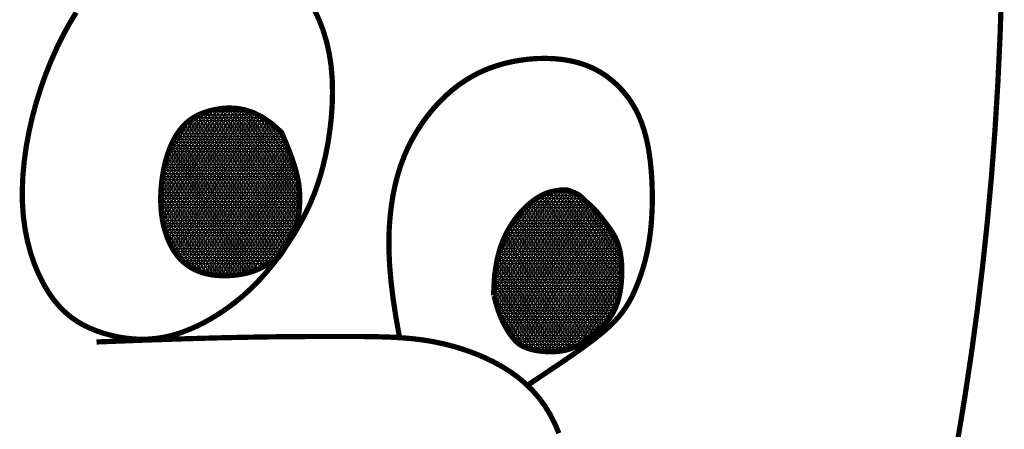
# Model space of a CAD drawing. Header units: feet. Extents: x 7.6 to 16.1, y -7.1 to 3.9.
# Tile 6 of 9: x 11.861 to 12.257, y -1.169 to -1.004. Entities that reach past the tile are written whole.
import ezdxf

# ---------------------------------------------------------------- set-up
doc = ezdxf.new("R2010")
doc.units = ezdxf.units.FT
doc.header["$MEASUREMENT"] = 0
doc.layers.add('FACE', color=7, linetype='CONTINUOUS')

msp = doc.modelspace()

# ---------------------------------------------------------------- hatches: boundary and pattern name
at = {"layer": 'FACE', "linetype": 'Continuous'}
h = msp.add_hatch(dxfattribs=at)
h.set_pattern_fill('NET3', color=256, scale=0.01, angle=-3.81666561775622e-14, style=0)
h.set_pattern_definition([(360, (7.634656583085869, -7.078279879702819), (9.184850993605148e-19, 0.00125), []), (59.99999999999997, (7.634656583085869, -7.078279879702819), (-0.001082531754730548, 0.0006250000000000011), []), (119.9999999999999, (7.634656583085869, -7.078279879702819), (-0.001082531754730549, -0.0006249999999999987), [])])
h.paths.add_polyline_path([(11.96643503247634, -1.04922402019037), (11.96731892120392, -1.051267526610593), (11.96820449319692, -1.053380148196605), (11.9690744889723, -1.055535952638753), (11.96991164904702, -1.057709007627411), (11.97069871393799, -1.05987338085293), (11.97141842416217, -1.06200314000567), (11.97205352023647, -1.064072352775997), (11.97258674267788, -1.066055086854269), (11.97300591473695, -1.067930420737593), (11.97331919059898, -1.069697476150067), (11.9735398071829, -1.071360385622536), (11.97368100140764, -1.072923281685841), (11.97375601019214, -1.074390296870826), (11.97377807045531, -1.075765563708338), (11.97376041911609, -1.077053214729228), (11.97371629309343, -1.078257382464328), (11.97365589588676, -1.079383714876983), (11.9735772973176, -1.08044392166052), (11.97347553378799, -1.081451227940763), (11.97334564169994, -1.082418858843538), (11.97318265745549, -1.083360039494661), (11.97298161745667, -1.084287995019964), (11.97273755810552, -1.085215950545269), (11.97244551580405, -1.086157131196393), (11.97210245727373, -1.087121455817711), (11.97171307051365, -1.088105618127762), (11.97128397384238, -1.089103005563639), (11.97082178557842, -1.090107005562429), (11.97033312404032, -1.091111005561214), (11.96982460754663, -1.092108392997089), (11.96930285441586, -1.093092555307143), (11.96877448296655, -1.094056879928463), (11.96824524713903, -1.094994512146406), (11.96771744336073, -1.09589762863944), (11.96719250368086, -1.096758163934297), (11.96667186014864, -1.097568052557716), (11.96615694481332, -1.098319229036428), (11.96564918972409, -1.099003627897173), (11.96515002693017, -1.099613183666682), (11.96466088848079, -1.100139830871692), (11.96418170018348, -1.100579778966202), (11.96370636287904, -1.10094633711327), (11.9632272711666, -1.101257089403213), (11.96273681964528, -1.10152961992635), (11.96222740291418, -1.101781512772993), (11.96169141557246, -1.102030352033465), (11.96112125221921, -1.102293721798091), (11.96050930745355, -1.102589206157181), (11.95984720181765, -1.102929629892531), (11.95912345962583, -1.103308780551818), (11.95832583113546, -1.103715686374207), (11.95744206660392, -1.104139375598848), (11.95645991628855, -1.104568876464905), (11.95536713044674, -1.104993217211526), (11.95415145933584, -1.105401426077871), (11.95280065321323, -1.105782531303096), (11.95130831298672, -1.106125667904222), (11.94969144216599, -1.106420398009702), (11.94797289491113, -1.10665639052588), (11.94617552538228, -1.106823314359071), (11.94432218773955, -1.106910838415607), (11.94243573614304, -1.106908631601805), (11.9405390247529, -1.106806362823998), (11.93865490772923, -1.106593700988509), (11.93680379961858, -1.106261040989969), (11.93499635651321, -1.105801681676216), (11.93324079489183, -1.105209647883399), (11.93154533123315, -1.104478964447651), (11.92991818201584, -1.103603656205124), (11.92836756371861, -1.102577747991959), (11.92690169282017, -1.101395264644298), (11.92552878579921, -1.100050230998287), (11.9242562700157, -1.098539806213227), (11.92308841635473, -1.096873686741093), (11.9220287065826, -1.095064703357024), (11.92108062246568, -1.093125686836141), (11.92024764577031, -1.091069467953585), (11.9195332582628, -1.088908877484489), (11.91894094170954, -1.086656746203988), (11.91847417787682, -1.084325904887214), (11.91813493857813, -1.081929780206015), (11.91791915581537, -1.079484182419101), (11.91782125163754, -1.077005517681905), (11.9178356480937, -1.074510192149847), (11.91795676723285, -1.072014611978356), (11.91817903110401, -1.06953518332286), (11.91849686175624, -1.067088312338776), (11.91890468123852, -1.064690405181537), (11.91939814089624, -1.062356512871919), (11.91997780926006, -1.060096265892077), (11.92064548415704, -1.057917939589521), (11.92140296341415, -1.055829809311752), (11.92225204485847, -1.053840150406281), (11.92319452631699, -1.051957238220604), (11.92423220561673, -1.050189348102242), (11.92536688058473, -1.048544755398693), (11.92660313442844, -1.047030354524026), (11.92795669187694, -1.045647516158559), (11.92944606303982, -1.044396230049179), (11.93108975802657, -1.043276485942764), (11.93290628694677, -1.042288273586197), (11.93491415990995, -1.041431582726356), (11.93713188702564, -1.040706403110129), (11.93957797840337, -1.040112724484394), (11.94226478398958, -1.039668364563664), (11.94518001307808, -1.039462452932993), (11.94830521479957, -1.039601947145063), (11.95162193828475, -1.040193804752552), (11.95511173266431, -1.041344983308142), (11.95875614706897, -1.043162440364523), (11.96253673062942, -1.045753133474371)])
edge = h.paths.add_edge_path()
edge.add_line((12.05180246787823, -1.114851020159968), (12.05186432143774, -1.113013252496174))
edge.add_line((12.05186432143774, -1.113013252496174), (12.051932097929, -1.111418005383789))
edge.add_line((12.051932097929, -1.111418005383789), (12.05200504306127, -1.110036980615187))
edge.add_line((12.05200504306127, -1.110036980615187), (12.05208240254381, -1.108841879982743))
edge.add_line((12.05208240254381, -1.108841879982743), (12.05216342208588, -1.107804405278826))
edge.add_line((12.05216342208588, -1.107804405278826), (12.05224734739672, -1.106896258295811))
edge.add_line((12.05224734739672, -1.106896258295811), (12.05233342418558, -1.106089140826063))
edge.add_line((12.05233342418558, -1.106089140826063), (12.05242089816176, -1.105354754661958))
edge.add_line((12.05242089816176, -1.105354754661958), (12.05250920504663, -1.104668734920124))
edge.add_line((12.05250920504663, -1.104668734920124), (12.05259854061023, -1.104022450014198))
edge.add_line((12.05259854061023, -1.104022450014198), (12.05268929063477, -1.103411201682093))
edge.add_line((12.05268929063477, -1.103411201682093), (12.05278184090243, -1.102830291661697))
edge.add_line((12.05278184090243, -1.102830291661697), (12.05287657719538, -1.102275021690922))
edge.add_line((12.05287657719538, -1.102275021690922), (12.05297388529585, -1.101740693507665))
edge.add_line((12.05297388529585, -1.101740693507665), (12.05307415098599, -1.101222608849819))
edge.add_line((12.05307415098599, -1.101222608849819), (12.05317776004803, -1.100716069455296))
edge.add_line((12.05317776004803, -1.100716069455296), (12.05328502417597, -1.100217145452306))
edge.add_line((12.05328502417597, -1.100217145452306), (12.05339595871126, -1.099724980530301))
edge.add_line((12.05339595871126, -1.099724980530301), (12.05351050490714, -1.099239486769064))
edge.add_line((12.05351050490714, -1.099239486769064), (12.05362860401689, -1.098760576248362))
edge.add_line((12.05362860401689, -1.098760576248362), (12.05375019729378, -1.098288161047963))
edge.add_line((12.05375019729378, -1.098288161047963), (12.05387522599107, -1.09782215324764))
edge.add_line((12.05387522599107, -1.09782215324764), (12.05400363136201, -1.097362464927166))
edge.add_line((12.05400363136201, -1.097362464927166), (12.0541353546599, -1.096909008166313))
edge.add_line((12.0541353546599, -1.096909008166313), (12.054270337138, -1.096461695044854))
edge.add_line((12.054270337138, -1.096461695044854), (12.05440852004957, -1.096020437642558))
edge.add_line((12.05440852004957, -1.096020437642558), (12.05454984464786, -1.095585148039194))
edge.add_line((12.05454984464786, -1.095585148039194), (12.05469425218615, -1.095155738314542))
edge.add_line((12.05469425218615, -1.095155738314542), (12.05484168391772, -1.094732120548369))
edge.add_line((12.05484168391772, -1.094732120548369), (12.0549920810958, -1.094314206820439))
edge.add_line((12.0549920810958, -1.094314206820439), (12.0551453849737, -1.093901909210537))
edge.add_line((12.0551453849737, -1.093901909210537), (12.05530153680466, -1.093495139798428))
edge.add_line((12.05530153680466, -1.093495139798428), (12.05546047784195, -1.093093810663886))
edge.add_line((12.05546047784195, -1.093093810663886), (12.05562214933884, -1.09269783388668))
edge.add_line((12.05562214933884, -1.09269783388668), (12.0557864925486, -1.092307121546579))
edge.add_line((12.0557864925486, -1.092307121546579), (12.05595344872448, -1.091921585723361))
edge.add_line((12.05595344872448, -1.091921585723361), (12.05612295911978, -1.091541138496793))
edge.add_line((12.05612295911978, -1.091541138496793), (12.05629496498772, -1.091165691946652))
edge.add_line((12.05629496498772, -1.091165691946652), (12.0564694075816, -1.090795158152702))
edge.add_line((12.0564694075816, -1.090795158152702), (12.05664622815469, -1.09042944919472))
edge.add_line((12.05664622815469, -1.09042944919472), (12.05682536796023, -1.090068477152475))
edge.add_line((12.05682536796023, -1.090068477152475), (12.0570067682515, -1.089712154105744))
edge.add_line((12.0570067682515, -1.089712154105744), (12.05719037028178, -1.089360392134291))
edge.add_line((12.05719037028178, -1.089360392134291), (12.05737611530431, -1.089013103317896))
edge.add_line((12.05737611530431, -1.089013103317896), (12.05756394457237, -1.088670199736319))
edge.add_line((12.05756394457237, -1.088670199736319), (12.05775379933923, -1.088331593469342))
edge.add_line((12.05775379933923, -1.088331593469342), (12.05794562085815, -1.087997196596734))
edge.add_line((12.05794562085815, -1.087997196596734), (12.05813935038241, -1.087666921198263))
edge.add_line((12.05813935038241, -1.087666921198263), (12.0583349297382, -1.087340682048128))
edge.add_line((12.0583349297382, -1.087340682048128), (12.05853230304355, -1.087018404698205))
edge.add_line((12.05853230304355, -1.087018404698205), (12.05873141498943, -1.086700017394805))
edge.add_line((12.05873141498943, -1.086700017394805), (12.05893221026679, -1.086385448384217))
edge.add_line((12.05893221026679, -1.086385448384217), (12.0591346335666, -1.086074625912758))
edge.add_line((12.0591346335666, -1.086074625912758), (12.05933862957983, -1.08576747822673))
edge.add_line((12.05933862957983, -1.08576747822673), (12.05954414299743, -1.085463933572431))
edge.add_line((12.05954414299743, -1.085463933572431), (12.05975111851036, -1.085163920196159))
edge.add_line((12.05975111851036, -1.085163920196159), (12.0599595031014, -1.084867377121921))
edge.add_line((12.0599595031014, -1.084867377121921), (12.0601692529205, -1.084574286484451))
edge.add_line((12.0601692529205, -1.084574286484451), (12.06038032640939, -1.084284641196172))
edge.add_line((12.06038032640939, -1.084284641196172), (12.06059268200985, -1.08399843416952))
edge.add_line((12.06059268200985, -1.08399843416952), (12.06080627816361, -1.083715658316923))
edge.add_line((12.06080627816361, -1.083715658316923), (12.06102107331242, -1.083436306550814))
edge.add_line((12.06102107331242, -1.083436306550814), (12.06123702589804, -1.083160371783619))
edge.add_line((12.06123702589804, -1.083160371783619), (12.06145409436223, -1.082887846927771))
edge.add_line((12.06145409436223, -1.082887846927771), (12.06167223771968, -1.08261872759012))
edge.add_line((12.06167223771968, -1.08261872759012), (12.06189141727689, -1.082353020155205))
edge.add_line((12.06189141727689, -1.082353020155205), (12.0621115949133, -1.082090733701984))
edge.add_line((12.0621115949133, -1.082090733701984), (12.06233273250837, -1.081831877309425))
edge.add_line((12.06233273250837, -1.081831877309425), (12.06255479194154, -1.081576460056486))
edge.add_line((12.06255479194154, -1.081576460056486), (12.06277773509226, -1.081324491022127))
edge.add_line((12.06277773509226, -1.081324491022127), (12.06300152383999, -1.081075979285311))
edge.add_line((12.06300152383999, -1.081075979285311), (12.06322612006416, -1.080830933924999))
edge.add_line((12.06322612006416, -1.080830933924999), (12.06345148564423, -1.080589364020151))
edge.add_line((12.06345148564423, -1.080589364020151), (12.06367758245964, -1.080351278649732))
edge.add_line((12.06367758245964, -1.080351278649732), (12.06390437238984, -1.080116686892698))
edge.add_line((12.06390437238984, -1.080116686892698), (12.06413181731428, -1.079885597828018))
edge.add_line((12.06413181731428, -1.079885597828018), (12.06435987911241, -1.079658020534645))
edge.add_line((12.06435987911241, -1.079658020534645), (12.06458851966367, -1.079433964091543))
edge.add_line((12.06458851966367, -1.079433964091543), (12.06481770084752, -1.079213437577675))
edge.add_line((12.06481770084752, -1.079213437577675), (12.0650473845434, -1.078996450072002))
edge.add_line((12.0650473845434, -1.078996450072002), (12.06527753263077, -1.078783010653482))
edge.add_line((12.06527753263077, -1.078783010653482), (12.06550810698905, -1.078573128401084))
edge.add_line((12.06550810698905, -1.078573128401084), (12.06573906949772, -1.078366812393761))
edge.add_line((12.06573906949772, -1.078366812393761), (12.06597038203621, -1.078164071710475))
edge.add_line((12.06597038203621, -1.078164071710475), (12.06620200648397, -1.077964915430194))
edge.add_line((12.06620200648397, -1.077964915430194), (12.06643390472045, -1.077769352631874))
edge.add_line((12.06643390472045, -1.077769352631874), (12.0666660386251, -1.077577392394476))
edge.add_line((12.0666660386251, -1.077577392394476), (12.06689837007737, -1.077389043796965))
edge.add_line((12.06689837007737, -1.077389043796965), (12.0671308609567, -1.077204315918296))
edge.add_line((12.0671308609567, -1.077204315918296), (12.06736347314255, -1.07702321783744))
edge.add_line((12.06736347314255, -1.07702321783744), (12.06759616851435, -1.076845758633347))
edge.add_line((12.06759616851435, -1.076845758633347), (12.06782890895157, -1.07667194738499))
edge.add_line((12.06782890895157, -1.07667194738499), (12.06806165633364, -1.076501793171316))
edge.add_line((12.06806165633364, -1.076501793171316), (12.06829437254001, -1.076335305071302))
edge.add_line((12.06829437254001, -1.076335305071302), (12.06852701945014, -1.076172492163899))
edge.add_line((12.06852701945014, -1.076172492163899), (12.06875955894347, -1.076013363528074))
edge.add_line((12.06875955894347, -1.076013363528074), (12.06899195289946, -1.075857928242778))
edge.add_line((12.06899195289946, -1.075857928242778), (12.06922416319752, -1.075706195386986))
edge.add_line((12.06922416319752, -1.075706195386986), (12.06945615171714, -1.075558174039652))
edge.add_line((12.06945615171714, -1.075558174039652), (12.06968788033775, -1.075413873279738))
edge.add_line((12.06968788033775, -1.075413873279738), (12.06991931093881, -1.075273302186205))
edge.add_line((12.06991931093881, -1.075273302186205), (12.07015040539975, -1.075136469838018))
edge.add_line((12.07015040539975, -1.075136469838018), (12.07038112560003, -1.075003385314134))
edge.add_line((12.07038112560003, -1.075003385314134), (12.0706114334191, -1.074874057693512))
edge.add_line((12.0706114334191, -1.074874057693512), (12.07084129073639, -1.074748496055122))
edge.add_line((12.07084129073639, -1.074748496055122), (12.07107065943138, -1.074626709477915))
edge.add_line((12.07107065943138, -1.074626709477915), (12.07129950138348, -1.07450870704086))
edge.add_line((12.07129950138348, -1.07450870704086), (12.07152777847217, -1.074394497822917))
edge.add_line((12.07152777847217, -1.074394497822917), (12.07175545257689, -1.074284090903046))
edge.add_line((12.07175545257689, -1.074284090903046), (12.07198248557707, -1.074177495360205))
edge.add_line((12.07198248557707, -1.074177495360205), (12.07220883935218, -1.074074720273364))
edge.add_line((12.07220883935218, -1.074074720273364), (12.07243447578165, -1.073975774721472))
edge.add_line((12.07243447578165, -1.073975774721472), (12.07265935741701, -1.073880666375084))
edge.add_line((12.07265935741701, -1.073880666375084), (12.07288344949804, -1.073789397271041))
edge.add_line((12.07288344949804, -1.073789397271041), (12.07310671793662, -1.073701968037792))
edge.add_line((12.07310671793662, -1.073701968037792), (12.07332912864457, -1.073618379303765))
edge.add_line((12.07332912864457, -1.073618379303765), (12.07355064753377, -1.073538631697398))
edge.add_line((12.07355064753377, -1.073538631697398), (12.07377124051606, -1.073462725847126))
edge.add_line((12.07377124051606, -1.073462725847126), (12.07399087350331, -1.073390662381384))
edge.add_line((12.07399087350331, -1.073390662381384), (12.07420951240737, -1.073322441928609))
edge.add_line((12.07420951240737, -1.073322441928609), (12.07442712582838, -1.073258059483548))
edge.add_line((12.07442712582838, -1.073258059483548), (12.07464369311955, -1.073197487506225))
edge.add_line((12.07464369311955, -1.073197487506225), (12.07485919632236, -1.073140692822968))
edge.add_line((12.07485919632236, -1.073140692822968), (12.0750736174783, -1.07308764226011))
edge.add_line((12.0750736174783, -1.07308764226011), (12.07528693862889, -1.073038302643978))
edge.add_line((12.07528693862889, -1.073038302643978), (12.07549914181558, -1.072992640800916))
edge.add_line((12.07549914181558, -1.072992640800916), (12.07571020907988, -1.072950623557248))
edge.add_line((12.07571020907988, -1.072950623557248), (12.07592012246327, -1.072912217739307))
edge.add_line((12.07592012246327, -1.072912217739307), (12.07612883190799, -1.072877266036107))
edge.add_line((12.07612883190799, -1.072877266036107), (12.07633615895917, -1.072845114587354))
edge.add_line((12.07633615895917, -1.072845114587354), (12.07654189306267, -1.072814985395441))
edge.add_line((12.07654189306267, -1.072814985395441), (12.07674582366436, -1.07278610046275))
edge.add_line((12.07674582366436, -1.07278610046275), (12.07694774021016, -1.072757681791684))
edge.add_line((12.07694774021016, -1.072757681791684), (12.0771474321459, -1.072728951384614))
edge.add_line((12.0771474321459, -1.072728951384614), (12.07734468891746, -1.072699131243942))
edge.add_line((12.07734468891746, -1.072699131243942), (12.07753929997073, -1.072667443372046))
edge.add_line((12.07753929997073, -1.072667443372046), (12.07773117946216, -1.072633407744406))
edge.add_line((12.07773117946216, -1.072633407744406), (12.07792074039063, -1.072597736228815))
edge.add_line((12.07792074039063, -1.072597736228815), (12.07810852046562, -1.072561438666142))
edge.add_line((12.07810852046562, -1.072561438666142), (12.07829505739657, -1.072525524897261))
edge.add_line((12.07829505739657, -1.072525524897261), (12.07848088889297, -1.072491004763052))
edge.add_line((12.07848088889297, -1.072491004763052), (12.07866655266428, -1.072458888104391))
edge.add_line((12.07866655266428, -1.072458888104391), (12.07885258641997, -1.07243018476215))
edge.add_line((12.07885258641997, -1.07243018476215), (12.0790395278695, -1.072405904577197))
edge.add_line((12.0790395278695, -1.072405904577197), (12.07922783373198, -1.072386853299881))
edge.add_line((12.07922783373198, -1.072386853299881), (12.07941763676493, -1.072373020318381))
edge.add_line((12.07941763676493, -1.072373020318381), (12.07960898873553, -1.072364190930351))
edge.add_line((12.07960898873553, -1.072364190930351), (12.07980194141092, -1.072360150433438))
edge.add_line((12.07980194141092, -1.072360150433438), (12.0799965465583, -1.072360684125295))
edge.add_line((12.0799965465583, -1.072360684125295), (12.08019285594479, -1.072365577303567))
edge.add_line((12.08019285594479, -1.072365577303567), (12.08039092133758, -1.072374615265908))
edge.add_line((12.08039092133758, -1.072374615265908), (12.08059079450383, -1.072387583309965))
edge.add_line((12.08059079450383, -1.072387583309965), (12.08079228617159, -1.07240434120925))
edge.add_line((12.08079228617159, -1.07240434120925), (12.08099424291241, -1.072425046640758))
edge.add_line((12.08099424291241, -1.072425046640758), (12.08119527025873, -1.072449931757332))
edge.add_line((12.08119527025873, -1.072449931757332), (12.08139397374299, -1.072479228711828))
edge.add_line((12.08139397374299, -1.072479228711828), (12.08158895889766, -1.072513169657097))
edge.add_line((12.08158895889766, -1.072513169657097), (12.08177883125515, -1.072551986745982))
edge.add_line((12.08177883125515, -1.072551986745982), (12.08196219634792, -1.072595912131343))
edge.add_line((12.08196219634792, -1.072595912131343), (12.08213765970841, -1.07264517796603))
edge.add_line((12.08213765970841, -1.07264517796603), (12.08230429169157, -1.072699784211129))
edge.add_line((12.08230429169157, -1.072699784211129), (12.08246302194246, -1.072758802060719))
edge.add_line((12.08246302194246, -1.072758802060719), (12.08261524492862, -1.072821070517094))
edge.add_line((12.08261524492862, -1.072821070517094), (12.08276235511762, -1.072885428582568))
edge.add_line((12.08276235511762, -1.072885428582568), (12.082905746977, -1.072950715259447))
edge.add_line((12.082905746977, -1.072950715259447), (12.08304681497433, -1.073015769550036))
edge.add_line((12.08304681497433, -1.073015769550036), (12.08318695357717, -1.07307943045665))
edge.add_line((12.08318695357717, -1.07307943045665), (12.08332755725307, -1.073140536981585))
edge.add_line((12.08332755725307, -1.073140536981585), (12.08346982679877, -1.073198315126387))
edge.add_line((12.08346982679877, -1.073198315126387), (12.08361418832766, -1.073253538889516))
edge.add_line((12.08361418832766, -1.073253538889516), (12.08376087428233, -1.073307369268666))
edge.add_line((12.08376087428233, -1.073307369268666), (12.08391011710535, -1.073360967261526))
edge.add_line((12.08391011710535, -1.073360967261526), (12.08406214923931, -1.07341549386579))
edge.add_line((12.08406214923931, -1.07341549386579), (12.08421720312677, -1.073472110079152))
edge.add_line((12.08421720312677, -1.073472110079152), (12.08437551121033, -1.073531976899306))
edge.add_line((12.08437551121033, -1.073531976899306), (12.08453730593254, -1.073596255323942))
edge.add_line((12.08453730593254, -1.073596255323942), (12.08470266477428, -1.073665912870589))
edge.add_line((12.08470266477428, -1.073665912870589), (12.08487104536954, -1.073741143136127))
edge.add_line((12.08487104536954, -1.073741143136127), (12.08504175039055, -1.073821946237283))
edge.add_line((12.08504175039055, -1.073821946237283), (12.08521408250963, -1.07390832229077))
edge.add_line((12.08521408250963, -1.07390832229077), (12.08538734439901, -1.074000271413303))
edge.add_line((12.08538734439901, -1.074000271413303), (12.08556083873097, -1.074097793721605))
edge.add_line((12.08556083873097, -1.074097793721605), (12.08573386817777, -1.074200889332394))
edge.add_line((12.08573386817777, -1.074200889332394), (12.08590573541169, -1.074309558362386))
edge.add_line((12.08590573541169, -1.074309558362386), (12.08607582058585, -1.074423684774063))
edge.add_line((12.08607582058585, -1.074423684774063), (12.0862438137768, -1.074542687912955))
edge.add_line((12.0862438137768, -1.074542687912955), (12.08640948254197, -1.074665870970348))
edge.add_line((12.08640948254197, -1.074665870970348), (12.08657259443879, -1.074792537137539))
edge.add_line((12.08657259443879, -1.074792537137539), (12.08673291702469, -1.074921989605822))
edge.add_line((12.08673291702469, -1.074921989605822), (12.08689021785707, -1.075053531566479))
edge.add_line((12.08689021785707, -1.075053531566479), (12.08704426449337, -1.075186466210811))
edge.add_line((12.08704426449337, -1.075186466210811), (12.087194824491, -1.075320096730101))
edge.add_line((12.087194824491, -1.075320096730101), (12.08734189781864, -1.075453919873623))
edge.add_line((12.08734189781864, -1.075453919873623), (12.08748641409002, -1.075588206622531))
edge.add_line((12.08748641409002, -1.075588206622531), (12.08762953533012, -1.075723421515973))
edge.add_line((12.08762953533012, -1.075723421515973), (12.08777242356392, -1.075860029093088))
edge.add_line((12.08777242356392, -1.075860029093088), (12.0879162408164, -1.075998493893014))
edge.add_line((12.0879162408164, -1.075998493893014), (12.08806214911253, -1.076139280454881))
edge.add_line((12.08806214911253, -1.076139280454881), (12.0882113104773, -1.076282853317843))
edge.add_line((12.0882113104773, -1.076282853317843), (12.08836488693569, -1.076429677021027))
edge.add_line((12.08836488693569, -1.076429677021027), (12.08852427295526, -1.076580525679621))
edge.add_line((12.08852427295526, -1.076580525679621), (12.08869179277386, -1.076737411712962))
edge.add_line((12.08869179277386, -1.076737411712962), (12.08887000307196, -1.076902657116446))
edge.add_line((12.08887000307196, -1.076902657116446), (12.08906146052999, -1.077078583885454))
edge.add_line((12.08906146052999, -1.077078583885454), (12.0892687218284, -1.077267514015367))
edge.add_line((12.0892687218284, -1.077267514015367), (12.08949434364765, -1.077471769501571))
edge.add_line((12.08949434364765, -1.077471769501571), (12.08974088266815, -1.077693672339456))
edge.add_line((12.08974088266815, -1.077693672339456), (12.09001089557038, -1.077935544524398))
edge.add_line((12.09001089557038, -1.077935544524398), (12.09030601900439, -1.078199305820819))
edge.add_line((12.09030601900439, -1.078199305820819), (12.09062420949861, -1.078485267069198))
edge.add_line((12.09062420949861, -1.078485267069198), (12.09096250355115, -1.078793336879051))
edge.add_line((12.09096250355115, -1.078793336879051), (12.09131793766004, -1.07912342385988))
edge.add_line((12.09131793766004, -1.07912342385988), (12.09168754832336, -1.079475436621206))
edge.add_line((12.09168754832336, -1.079475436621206), (12.09206837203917, -1.07984928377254))
edge.add_line((12.09206837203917, -1.07984928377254), (12.09245744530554, -1.080244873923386))
edge.add_line((12.09245744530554, -1.080244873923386), (12.09285180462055, -1.080662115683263))
edge.add_line((12.09285180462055, -1.080662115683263), (12.09324953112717, -1.081101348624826))
edge.add_line((12.09324953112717, -1.081101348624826), (12.09365288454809, -1.081564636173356))
edge.add_line((12.09365288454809, -1.081564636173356), (12.09406516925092, -1.082054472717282))
edge.add_line((12.09406516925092, -1.082054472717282), (12.09448968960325, -1.082573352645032))
edge.add_line((12.09448968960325, -1.082573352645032), (12.0949297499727, -1.083123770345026))
edge.add_line((12.0949297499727, -1.083123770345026), (12.09538865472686, -1.083708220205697))
edge.add_line((12.09538865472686, -1.083708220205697), (12.09586970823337, -1.084329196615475))
edge.add_line((12.09586970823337, -1.084329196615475), (12.0963762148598, -1.084989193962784))
edge.add_line((12.0963762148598, -1.084989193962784), (12.09690922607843, -1.085689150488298))
edge.add_line((12.09690922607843, -1.085689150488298), (12.09746078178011, -1.086423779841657))
edge.add_line((12.09746078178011, -1.086423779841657), (12.09802066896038, -1.08718623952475))
edge.add_line((12.09802066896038, -1.08718623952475), (12.09857867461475, -1.08796968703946))
edge.add_line((12.09857867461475, -1.08796968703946), (12.09912458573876, -1.088767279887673))
edge.add_line((12.09912458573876, -1.088767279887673), (12.09964818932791, -1.089572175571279))
edge.add_line((12.09964818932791, -1.089572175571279), (12.10013927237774, -1.090377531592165))
edge.add_line((12.10013927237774, -1.090377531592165), (12.10058762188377, -1.091176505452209))
edge.add_line((12.10058762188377, -1.091176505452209), (12.10098555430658, -1.091963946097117))
edge.add_line((12.10098555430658, -1.091963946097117), (12.10133550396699, -1.092741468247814))
edge.add_line((12.10133550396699, -1.092741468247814), (12.10164243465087, -1.093512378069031))
edge.add_line((12.10164243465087, -1.093512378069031), (12.10191131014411, -1.09427998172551))
edge.add_line((12.10191131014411, -1.09427998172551), (12.10214709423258, -1.095047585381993))
edge.add_line((12.10214709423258, -1.095047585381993), (12.10235475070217, -1.095818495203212))
edge.add_line((12.10235475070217, -1.095818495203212), (12.10253924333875, -1.096596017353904))
edge.add_line((12.10253924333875, -1.096596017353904), (12.10270553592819, -1.097383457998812))
edge.add_line((12.10270553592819, -1.097383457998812), (12.10285748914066, -1.09818494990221))
edge.add_line((12.10285748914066, -1.09818494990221), (12.1029945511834, -1.09900793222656))
edge.add_line((12.1029945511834, -1.09900793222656), (12.10311506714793, -1.099860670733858))
edge.add_line((12.10311506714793, -1.099860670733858), (12.1032173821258, -1.100751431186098))
edge.add_line((12.1032173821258, -1.100751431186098), (12.10329984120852, -1.101688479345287))
edge.add_line((12.10329984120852, -1.101688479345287), (12.10336078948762, -1.102680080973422))
edge.add_line((12.10336078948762, -1.102680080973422), (12.10339857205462, -1.103734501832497))
edge.add_line((12.10339857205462, -1.103734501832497), (12.10341153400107, -1.104860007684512))
edge.add_line((12.10341153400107, -1.104860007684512), (12.10339774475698, -1.106061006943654))
edge.add_line((12.10339774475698, -1.106061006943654), (12.10335417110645, -1.10732647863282))
edge.add_line((12.10335417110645, -1.10732647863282), (12.10327750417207, -1.108641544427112))
edge.add_line((12.10327750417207, -1.108641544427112), (12.10316443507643, -1.109991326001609))
edge.add_line((12.10316443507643, -1.109991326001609), (12.10301165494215, -1.111360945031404))
edge.add_line((12.10301165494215, -1.111360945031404), (12.10281585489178, -1.112735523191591))
edge.add_line((12.10281585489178, -1.112735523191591), (12.10257372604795, -1.114100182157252))
edge.add_line((12.10257372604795, -1.114100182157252), (12.10228195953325, -1.115440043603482))
edge.add_line((12.10228195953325, -1.115440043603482), (12.10193779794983, -1.11674243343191))
edge.add_line((12.10193779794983, -1.11674243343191), (12.10154068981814, -1.118003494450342))
edge.add_line((12.10154068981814, -1.118003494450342), (12.10109063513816, -1.119221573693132))
edge.add_line((12.10109063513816, -1.119221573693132), (12.10058763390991, -1.120395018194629))
edge.add_line((12.10058763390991, -1.120395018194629), (12.10003168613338, -1.121522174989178))
edge.add_line((12.10003168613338, -1.121522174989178), (12.09942279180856, -1.122601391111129))
edge.add_line((12.09942279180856, -1.122601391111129), (12.09876095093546, -1.123631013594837))
edge.add_line((12.09876095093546, -1.123631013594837), (12.0980461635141, -1.12460938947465))
edge.add_line((12.0980461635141, -1.12460938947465), (12.09727953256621, -1.125536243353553))
edge.add_line((12.09727953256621, -1.125536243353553), (12.09646657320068, -1.126416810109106))
edge.add_line((12.09646657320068, -1.126416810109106), (12.09561390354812, -1.127257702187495))
edge.add_line((12.09561390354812, -1.127257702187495), (12.09472814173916, -1.128065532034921))
edge.add_line((12.09472814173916, -1.128065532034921), (12.09381590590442, -1.128846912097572))
edge.add_line((12.09381590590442, -1.128846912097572), (12.09288381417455, -1.129608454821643))
edge.add_line((12.09288381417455, -1.129608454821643), (12.09193848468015, -1.130356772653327))
edge.add_line((12.09193848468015, -1.130356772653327), (12.09098653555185, -1.131098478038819))
edge.add_line((12.09098653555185, -1.131098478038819), (12.0900326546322, -1.131837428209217))
edge.add_line((12.0900326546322, -1.131837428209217), (12.08907380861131, -1.13256645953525))
edge.add_line((12.08907380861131, -1.13256645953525), (12.08810503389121, -1.13327565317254))
edge.add_line((12.08810503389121, -1.13327565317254), (12.08712136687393, -1.133955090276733))
edge.add_line((12.08712136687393, -1.133955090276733), (12.08611784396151, -1.134594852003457))
edge.add_line((12.08611784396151, -1.134594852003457), (12.08508950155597, -1.13518501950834))
edge.add_line((12.08508950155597, -1.13518501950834), (12.08403137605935, -1.135715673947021))
edge.add_line((12.08403137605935, -1.135715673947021), (12.08293850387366, -1.136176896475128))
edge.add_line((12.08293850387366, -1.136176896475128), (12.08180785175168, -1.136561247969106))
edge.add_line((12.08180785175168, -1.136561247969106), (12.08064410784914, -1.136871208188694))
edge.add_line((12.08064410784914, -1.136871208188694), (12.07945389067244, -1.137111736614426))
edge.add_line((12.07945389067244, -1.137111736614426), (12.07824381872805, -1.13728779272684))
edge.add_line((12.07824381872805, -1.13728779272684), (12.0770205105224, -1.137404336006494))
edge.add_line((12.0770205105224, -1.137404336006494), (12.07579058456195, -1.137466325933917))
edge.add_line((12.07579058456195, -1.137466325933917), (12.07456065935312, -1.137478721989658))
edge.add_line((12.07456065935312, -1.137478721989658), (12.07333735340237, -1.137446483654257))
edge.add_line((12.07333735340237, -1.137446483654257), (12.07212728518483, -1.137373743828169))
edge.add_line((12.07212728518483, -1.137373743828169), (12.07093707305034, -1.137261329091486))
edge.add_line((12.07093707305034, -1.137261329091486), (12.06977333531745, -1.137109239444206))
edge.add_line((12.06977333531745, -1.137109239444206), (12.06864269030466, -1.136917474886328))
edge.add_line((12.06864269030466, -1.136917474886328), (12.06755175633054, -1.136686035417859))
edge.add_line((12.06755175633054, -1.136686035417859), (12.06650715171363, -1.136414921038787))
edge.add_line((12.06650715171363, -1.136414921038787), (12.06551549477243, -1.136104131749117))
edge.add_line((12.06551549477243, -1.136104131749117), (12.06458340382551, -1.135753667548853))
edge.add_line((12.06458340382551, -1.135753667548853), (12.06371418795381, -1.135361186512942))
edge.add_line((12.06371418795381, -1.135361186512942), (12.06289791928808, -1.134914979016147))
edge.add_line((12.06289791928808, -1.134914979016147), (12.06212136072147, -1.134400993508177))
edge.add_line((12.06212136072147, -1.134400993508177), (12.06137127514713, -1.133805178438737))
edge.add_line((12.06137127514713, -1.133805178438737), (12.06063442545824, -1.133113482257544))
edge.add_line((12.06063442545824, -1.133113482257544), (12.05989757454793, -1.132311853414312))
edge.add_line((12.05989757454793, -1.132311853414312), (12.05914748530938, -1.13138624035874))
edge.add_line((12.05914748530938, -1.13138624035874), (12.05837092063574, -1.13032259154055))
edge.add_line((12.05837092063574, -1.13032259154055), (12.0575593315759, -1.129106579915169))
edge.add_line((12.0575593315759, -1.129106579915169), (12.05672292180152, -1.127722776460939))
edge.add_line((12.05672292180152, -1.127722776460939), (12.05587658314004, -1.12615547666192))
edge.add_line((12.05587658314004, -1.12615547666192), (12.05503520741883, -1.124388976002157))
edge.add_line((12.05503520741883, -1.124388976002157), (12.05421368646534, -1.122407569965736))
edge.add_line((12.05421368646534, -1.122407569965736), (12.05342691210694, -1.120195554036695))
edge.add_line((12.05342691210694, -1.120195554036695), (12.05268977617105, -1.117737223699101))
edge.add_line((12.05268977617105, -1.117737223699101), (12.05201717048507, -1.115016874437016))

# ---------------------------------------------------------------- linework, layer by layer
at = {"layer": 'FACE', "const_width": 0.002104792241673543}
for points in [[(12.25630742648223, -0.990435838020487), (12.25566098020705, -1.010304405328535), (12.25475511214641, -1.029667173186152), (12.25359396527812, -1.048577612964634), (12.25218168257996, -1.06708919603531), (12.25052240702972, -1.085255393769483), (12.24862028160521, -1.103129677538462), (12.24647944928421, -1.120765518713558), (12.24410405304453, -1.138216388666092), (12.24149753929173, -1.155515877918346), (12.23866056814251, -1.17261805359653)], [(11.97926318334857, -0.9991939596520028), (11.98131193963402, -1.003421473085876), (11.98307851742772, -1.007903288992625), (11.98453501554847, -1.01261841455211), (11.98565353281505, -1.017545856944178), (11.98641611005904, -1.022657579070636), (11.98684455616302, -1.027897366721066), (11.9869706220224, -1.033201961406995), (11.98682605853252, -1.038508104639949), (11.98644261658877, -1.043752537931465), (11.98585204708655, -1.048872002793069), (11.98508610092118, -1.053803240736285), (11.98417652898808, -1.058482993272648), (11.98314991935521, -1.062864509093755), (11.98201220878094, -1.066967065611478), (11.98076417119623, -1.070826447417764), (11.97940658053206, -1.074478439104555), (11.9779402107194, -1.077958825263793), (11.97636583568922, -1.081303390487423), (11.97468422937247, -1.084547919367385), (11.97289616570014, -1.087728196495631), (11.97100353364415, -1.090871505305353), (11.96901268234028, -1.093971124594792), (11.96693107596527, -1.097011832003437), (11.96476617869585, -1.099978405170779), (11.96252545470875, -1.10285562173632), (11.9602163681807, -1.105628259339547), (11.95784638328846, -1.108281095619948), (11.95542296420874, -1.110798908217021), (11.95295383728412, -1.113169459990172), (11.95044777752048, -1.115392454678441), (11.94791382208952, -1.117470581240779), (11.94536100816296, -1.119406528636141), (11.9427983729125, -1.121202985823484), (11.94023495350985, -1.122862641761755), (11.93767978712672, -1.124388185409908), (11.93514191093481, -1.125782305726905), (11.93262789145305, -1.127047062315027), (11.93013441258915, -1.128181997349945), (11.92765568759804, -1.129186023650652), (11.92518592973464, -1.130058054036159), (11.92271935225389, -1.130797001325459), (11.92025016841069, -1.131401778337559), (11.91777259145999, -1.131871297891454), (11.9152808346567, -1.13220447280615), (11.91277035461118, -1.132400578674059), (11.91024158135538, -1.132460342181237), (11.90769618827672, -1.132384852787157), (11.90513584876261, -1.132175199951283), (11.90256223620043, -1.13183247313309), (11.89997702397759, -1.131357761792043), (11.89738188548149, -1.130752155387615), (11.89477849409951, -1.130016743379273), (11.89217043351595, -1.129146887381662), (11.88956892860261, -1.128115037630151), (11.88698711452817, -1.126887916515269), (11.88443812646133, -1.125432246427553), (11.88193509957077, -1.12371474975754), (11.87949116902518, -1.121702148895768), (11.87711946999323, -1.119361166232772), (11.87483313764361, -1.116658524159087), (11.87264791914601, -1.113570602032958), (11.87059000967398, -1.110112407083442), (11.86868821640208, -1.106308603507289), (11.86697134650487, -1.102183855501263), (11.86546820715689, -1.097762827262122), (11.86420760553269, -1.093070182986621), (11.86321834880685, -1.088130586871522), (11.8625292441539, -1.082968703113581), (11.86216203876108, -1.077610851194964), (11.86211023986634, -1.072089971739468), (11.86236029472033, -1.066440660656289), (11.86289865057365, -1.060697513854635), (11.86371175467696, -1.054895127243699), (11.86478605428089, -1.049068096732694), (11.86610799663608, -1.043251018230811), (11.86766402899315, -1.037478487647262), (11.86944004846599, -1.031784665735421), (11.87141975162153, -1.026201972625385), (11.87358628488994, -1.020762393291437), (11.87592279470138, -1.015497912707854), (11.87841242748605, -1.010440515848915), (11.88103832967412, -1.00562218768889), (11.88378364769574, -1.001074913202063)], [(12.01394628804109, -1.131805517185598), (12.01245946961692, -1.1234277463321), (12.011317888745, -1.115874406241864), (12.01049417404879, -1.109053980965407), (12.00996095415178, -1.102874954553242), (12.00969085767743, -1.097245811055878), (12.00965651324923, -1.092075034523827), (12.00983054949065, -1.087271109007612), (12.01018559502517, -1.082742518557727), (12.01069945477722, -1.078411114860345), (12.01137063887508, -1.074252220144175), (12.012202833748, -1.070254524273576), (12.01319972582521, -1.066406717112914), (12.01436500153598, -1.062697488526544), (12.01570234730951, -1.059115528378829), (12.01721544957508, -1.055649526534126), (12.0189079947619, -1.052288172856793), (12.0207807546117, -1.049024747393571), (12.02282284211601, -1.045870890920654), (12.02502045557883, -1.042842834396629), (12.02735979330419, -1.039956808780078), (12.02982705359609, -1.03722904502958), (12.03240843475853, -1.034675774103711), (12.03509013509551, -1.032313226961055), (12.03785835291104, -1.030157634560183), (12.0407013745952, -1.028221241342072), (12.04361583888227, -1.0265003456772), (12.0466004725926, -1.024987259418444), (12.04965400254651, -1.023674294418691), (12.05277515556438, -1.0225537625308), (12.05596265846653, -1.021617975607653), (12.05921523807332, -1.020859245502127), (12.06253162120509, -1.020269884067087), (12.06590624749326, -1.019845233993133), (12.06931640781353, -1.019592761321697), (12.07273510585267, -1.019522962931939), (12.07613534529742, -1.019646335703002), (12.07949012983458, -1.019973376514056), (12.0827724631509, -1.020514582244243), (12.08595534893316, -1.021280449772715), (12.08901179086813, -1.022281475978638), (12.09191837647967, -1.023523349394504), (12.09466602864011, -1.024992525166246), (12.09724925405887, -1.02667065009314), (12.09966255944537, -1.028539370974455), (12.10190045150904, -1.030580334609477), (12.10395743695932, -1.032775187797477), (12.10582802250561, -1.035105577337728), (12.10750671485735, -1.037553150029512), (12.10899099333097, -1.04010329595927), (12.11029022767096, -1.042756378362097), (12.11141676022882, -1.045516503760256), (12.11238293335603, -1.048387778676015), (12.11320108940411, -1.051374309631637), (12.11388357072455, -1.054480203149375), (12.11444271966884, -1.057709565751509), (12.11489087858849, -1.061066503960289), (12.1152383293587, -1.064548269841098), (12.11548711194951, -1.068124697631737), (12.11563720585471, -1.071758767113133), (12.11568859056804, -1.075413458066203), (12.11564124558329, -1.07905175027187), (12.11549515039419, -1.082636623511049), (12.11525028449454, -1.086131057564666), (12.11490662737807, -1.089498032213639), (12.11446553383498, -1.092708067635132), (12.11393385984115, -1.095761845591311), (12.11331983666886, -1.098667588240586), (12.1126316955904, -1.101433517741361), (12.11187766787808, -1.104067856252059), (12.11106598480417, -1.106578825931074), (12.11020487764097, -1.108974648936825), (12.10930257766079, -1.111263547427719), (12.10836011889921, -1.113455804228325), (12.10734974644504, -1.115569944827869), (12.10623650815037, -1.117626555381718), (12.10498545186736, -1.119646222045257), (12.10356162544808, -1.121649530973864), (12.10193007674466, -1.123657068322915), (12.10005585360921, -1.125689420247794), (12.09790400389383, -1.127767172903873), (12.0954374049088, -1.129915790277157), (12.09261025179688, -1.132180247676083), (12.08937456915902, -1.134610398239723), (12.08568238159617, -1.137256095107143), (12.08148571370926, -1.1401671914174), (12.07673659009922, -1.143393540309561), (12.071387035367, -1.146984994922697), (12.06538907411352, -1.150991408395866)], [(11.96643503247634, -1.04922402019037), (11.96731892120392, -1.051267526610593), (11.96820449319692, -1.053380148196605), (11.9690744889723, -1.055535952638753), (11.96991164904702, -1.057709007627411), (11.97069871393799, -1.05987338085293), (11.97141842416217, -1.06200314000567), (11.97205352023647, -1.064072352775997), (11.97258674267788, -1.066055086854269), (11.97300591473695, -1.067930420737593), (11.97331919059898, -1.069697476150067), (11.9735398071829, -1.071360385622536), (11.97368100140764, -1.072923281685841), (11.97375601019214, -1.074390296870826), (11.97377807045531, -1.075765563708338), (11.97376041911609, -1.077053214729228), (11.97371629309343, -1.078257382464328), (11.97365589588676, -1.079383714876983), (11.9735772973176, -1.08044392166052), (11.97347553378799, -1.081451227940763), (11.97334564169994, -1.082418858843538), (11.97318265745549, -1.083360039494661), (11.97298161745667, -1.084287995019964), (11.97273755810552, -1.085215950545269), (11.97244551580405, -1.086157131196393), (11.97210245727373, -1.087121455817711), (11.97171307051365, -1.088105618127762), (11.97128397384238, -1.089103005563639), (11.97082178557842, -1.090107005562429), (11.97033312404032, -1.091111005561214), (11.96982460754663, -1.092108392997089), (11.96930285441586, -1.093092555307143), (11.96877448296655, -1.094056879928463), (11.96824524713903, -1.094994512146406), (11.96771744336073, -1.09589762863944), (11.96719250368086, -1.096758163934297), (11.96667186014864, -1.097568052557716), (11.96615694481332, -1.098319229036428), (11.96564918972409, -1.099003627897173), (11.96515002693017, -1.099613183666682), (11.96466088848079, -1.100139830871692), (11.96418170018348, -1.100579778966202), (11.96370636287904, -1.10094633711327), (11.9632272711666, -1.101257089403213), (11.96273681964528, -1.10152961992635), (11.96222740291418, -1.101781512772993), (11.96169141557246, -1.102030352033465), (11.96112125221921, -1.102293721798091), (11.96050930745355, -1.102589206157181), (11.95984720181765, -1.102929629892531), (11.95912345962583, -1.103308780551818), (11.95832583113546, -1.103715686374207), (11.95744206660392, -1.104139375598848), (11.95645991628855, -1.104568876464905), (11.95536713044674, -1.104993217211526), (11.95415145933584, -1.105401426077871), (11.95280065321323, -1.105782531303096), (11.95130831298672, -1.106125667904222), (11.94969144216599, -1.106420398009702), (11.94797289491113, -1.10665639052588), (11.94617552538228, -1.106823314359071), (11.94432218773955, -1.106910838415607), (11.94243573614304, -1.106908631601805), (11.9405390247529, -1.106806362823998), (11.93865490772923, -1.106593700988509), (11.93680379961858, -1.106261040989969), (11.93499635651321, -1.105801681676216), (11.93324079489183, -1.105209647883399), (11.93154533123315, -1.104478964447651), (11.92991818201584, -1.103603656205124), (11.92836756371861, -1.102577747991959), (11.92690169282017, -1.101395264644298), (11.92552878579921, -1.100050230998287), (11.9242562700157, -1.098539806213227), (11.92308841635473, -1.096873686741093), (11.9220287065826, -1.095064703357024), (11.92108062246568, -1.093125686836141), (11.92024764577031, -1.091069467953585), (11.9195332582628, -1.088908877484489), (11.91894094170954, -1.086656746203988), (11.91847417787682, -1.084325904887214), (11.91813493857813, -1.081929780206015), (11.91791915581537, -1.079484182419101), (11.91782125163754, -1.077005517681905), (11.9178356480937, -1.074510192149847), (11.91795676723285, -1.072014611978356), (11.91817903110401, -1.06953518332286), (11.91849686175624, -1.067088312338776), (11.91890468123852, -1.064690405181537), (11.91939814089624, -1.062356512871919), (11.91997780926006, -1.060096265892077), (11.92064548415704, -1.057917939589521), (11.92140296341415, -1.055829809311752), (11.92225204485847, -1.053840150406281), (11.92319452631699, -1.051957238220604), (11.92423220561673, -1.050189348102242), (11.92536688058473, -1.048544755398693), (11.92660313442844, -1.047030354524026), (11.92795669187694, -1.045647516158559), (11.92944606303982, -1.044396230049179), (11.93108975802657, -1.043276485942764), (11.93290628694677, -1.042288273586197), (11.93491415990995, -1.041431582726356), (11.93713188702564, -1.040706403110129), (11.93957797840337, -1.040112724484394), (11.94226478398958, -1.039668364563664), (11.94518001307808, -1.039462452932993), (11.94830521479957, -1.039601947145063), (11.95162193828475, -1.040193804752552), (11.95511173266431, -1.041344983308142), (11.95875614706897, -1.043162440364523), (11.96253673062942, -1.045753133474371), (11.96643503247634, -1.04922402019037)], [(12.05180246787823, -1.114851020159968), (12.05186432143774, -1.113013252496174), (12.051932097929, -1.111418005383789), (12.05200504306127, -1.110036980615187), (12.05208240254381, -1.108841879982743), (12.05216342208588, -1.107804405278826), (12.05224734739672, -1.106896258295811), (12.05233342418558, -1.106089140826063), (12.05242089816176, -1.105354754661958), (12.05250920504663, -1.104668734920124), (12.05259854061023, -1.104022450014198), (12.05268929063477, -1.103411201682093), (12.05278184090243, -1.102830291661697), (12.05287657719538, -1.102275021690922), (12.05297388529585, -1.101740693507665), (12.05307415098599, -1.101222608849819), (12.05317776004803, -1.100716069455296), (12.05328502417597, -1.100217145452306), (12.05339595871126, -1.099724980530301), (12.05351050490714, -1.099239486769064), (12.05362860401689, -1.098760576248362), (12.05375019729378, -1.098288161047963), (12.05387522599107, -1.09782215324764), (12.05400363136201, -1.097362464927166), (12.0541353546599, -1.096909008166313), (12.054270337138, -1.096461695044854), (12.05440852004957, -1.096020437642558), (12.05454984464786, -1.095585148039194), (12.05469425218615, -1.095155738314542), (12.05484168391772, -1.094732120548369), (12.0549920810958, -1.094314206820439), (12.0551453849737, -1.093901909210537), (12.05530153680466, -1.093495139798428), (12.05546047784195, -1.093093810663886), (12.05562214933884, -1.09269783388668), (12.0557864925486, -1.092307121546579), (12.05595344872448, -1.091921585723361), (12.05612295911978, -1.091541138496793), (12.05629496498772, -1.091165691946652), (12.0564694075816, -1.090795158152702), (12.05664622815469, -1.09042944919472), (12.05682536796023, -1.090068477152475), (12.0570067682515, -1.089712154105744), (12.05719037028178, -1.089360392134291), (12.05737611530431, -1.089013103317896), (12.05756394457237, -1.088670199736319), (12.05775379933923, -1.088331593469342), (12.05794562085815, -1.087997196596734), (12.05813935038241, -1.087666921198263), (12.0583349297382, -1.087340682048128), (12.05853230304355, -1.087018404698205), (12.05873141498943, -1.086700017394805), (12.05893221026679, -1.086385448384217), (12.0591346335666, -1.086074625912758), (12.05933862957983, -1.08576747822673), (12.05954414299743, -1.085463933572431), (12.05975111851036, -1.085163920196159), (12.0599595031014, -1.084867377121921), (12.0601692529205, -1.084574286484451), (12.06038032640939, -1.084284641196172), (12.06059268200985, -1.08399843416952), (12.06080627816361, -1.083715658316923), (12.06102107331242, -1.083436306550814), (12.06123702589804, -1.083160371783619), (12.06145409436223, -1.082887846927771), (12.06167223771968, -1.08261872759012), (12.06189141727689, -1.082353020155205), (12.0621115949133, -1.082090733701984), (12.06233273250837, -1.081831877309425), (12.06255479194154, -1.081576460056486), (12.06277773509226, -1.081324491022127), (12.06300152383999, -1.081075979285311), (12.06322612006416, -1.080830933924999), (12.06345148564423, -1.080589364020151), (12.06367758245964, -1.080351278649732), (12.06390437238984, -1.080116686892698), (12.06413181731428, -1.079885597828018), (12.06435987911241, -1.079658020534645), (12.06458851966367, -1.079433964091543), (12.06481770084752, -1.079213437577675), (12.0650473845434, -1.078996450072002), (12.06527753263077, -1.078783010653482), (12.06550810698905, -1.078573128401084), (12.06573906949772, -1.078366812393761), (12.06597038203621, -1.078164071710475), (12.06620200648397, -1.077964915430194), (12.06643390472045, -1.077769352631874), (12.0666660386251, -1.077577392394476), (12.06689837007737, -1.077389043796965), (12.0671308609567, -1.077204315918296), (12.06736347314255, -1.07702321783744), (12.06759616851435, -1.076845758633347), (12.06782890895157, -1.07667194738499), (12.06806165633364, -1.076501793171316), (12.06829437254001, -1.076335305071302), (12.06852701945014, -1.076172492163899), (12.06875955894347, -1.076013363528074), (12.06899195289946, -1.075857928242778), (12.06922416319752, -1.075706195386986), (12.06945615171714, -1.075558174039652), (12.06968788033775, -1.075413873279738), (12.06991931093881, -1.075273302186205), (12.07015040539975, -1.075136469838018), (12.07038112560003, -1.075003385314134), (12.0706114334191, -1.074874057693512), (12.07084129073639, -1.074748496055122), (12.07107065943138, -1.074626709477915), (12.07129950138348, -1.07450870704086), (12.07152777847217, -1.074394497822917), (12.07175545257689, -1.074284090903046), (12.07198248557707, -1.074177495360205), (12.07220883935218, -1.074074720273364), (12.07243447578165, -1.073975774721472), (12.07265935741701, -1.073880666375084), (12.07288344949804, -1.073789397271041), (12.07310671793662, -1.073701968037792), (12.07332912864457, -1.073618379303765), (12.07355064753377, -1.073538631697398), (12.07377124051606, -1.073462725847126), (12.07399087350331, -1.073390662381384), (12.07420951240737, -1.073322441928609), (12.07442712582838, -1.073258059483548), (12.07464369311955, -1.073197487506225), (12.07485919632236, -1.073140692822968), (12.0750736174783, -1.07308764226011), (12.07528693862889, -1.073038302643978), (12.07549914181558, -1.072992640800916), (12.07571020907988, -1.072950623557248), (12.07592012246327, -1.072912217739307), (12.07612883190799, -1.072877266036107), (12.07633615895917, -1.072845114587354), (12.07654189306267, -1.072814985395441), (12.07674582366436, -1.07278610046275), (12.07694774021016, -1.072757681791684), (12.0771474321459, -1.072728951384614), (12.07734468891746, -1.072699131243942), (12.07753929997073, -1.072667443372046), (12.07773117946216, -1.072633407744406), (12.07792074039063, -1.072597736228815), (12.07810852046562, -1.072561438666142), (12.07829505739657, -1.072525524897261), (12.07848088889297, -1.072491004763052), (12.07866655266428, -1.072458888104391), (12.07885258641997, -1.07243018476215), (12.0790395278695, -1.072405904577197), (12.07922783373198, -1.072386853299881), (12.07941763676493, -1.072373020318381), (12.07960898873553, -1.072364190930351), (12.07980194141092, -1.072360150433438), (12.0799965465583, -1.072360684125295), (12.08019285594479, -1.072365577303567), (12.08039092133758, -1.072374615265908), (12.08059079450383, -1.072387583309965), (12.08079228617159, -1.07240434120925), (12.08099424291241, -1.072425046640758), (12.08119527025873, -1.072449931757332), (12.08139397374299, -1.072479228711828), (12.08158895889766, -1.072513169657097), (12.08177883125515, -1.072551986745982), (12.08196219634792, -1.072595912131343), (12.08213765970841, -1.07264517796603), (12.08230429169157, -1.072699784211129), (12.08246302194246, -1.072758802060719), (12.08261524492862, -1.072821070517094), (12.08276235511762, -1.072885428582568), (12.082905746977, -1.072950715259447), (12.08304681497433, -1.073015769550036), (12.08318695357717, -1.07307943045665), (12.08332755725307, -1.073140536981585), (12.08346982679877, -1.073198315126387), (12.08361418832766, -1.073253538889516), (12.08376087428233, -1.073307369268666), (12.08391011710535, -1.073360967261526), (12.08406214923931, -1.07341549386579), (12.08421720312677, -1.073472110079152), (12.08437551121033, -1.073531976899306), (12.08453730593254, -1.073596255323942), (12.08470266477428, -1.073665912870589), (12.08487104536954, -1.073741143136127), (12.08504175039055, -1.073821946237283), (12.08521408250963, -1.07390832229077), (12.08538734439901, -1.074000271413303), (12.08556083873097, -1.074097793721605), (12.08573386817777, -1.074200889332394), (12.08590573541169, -1.074309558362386), (12.08607582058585, -1.074423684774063), (12.0862438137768, -1.074542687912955), (12.08640948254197, -1.074665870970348), (12.08657259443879, -1.074792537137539), (12.08673291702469, -1.074921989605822), (12.08689021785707, -1.075053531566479), (12.08704426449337, -1.075186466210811), (12.087194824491, -1.075320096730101), (12.08734189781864, -1.075453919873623), (12.08748641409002, -1.075588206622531), (12.08762953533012, -1.075723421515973), (12.08777242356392, -1.075860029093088), (12.0879162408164, -1.075998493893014), (12.08806214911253, -1.076139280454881), (12.0882113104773, -1.076282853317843), (12.08836488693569, -1.076429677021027), (12.08852427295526, -1.076580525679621), (12.08869179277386, -1.076737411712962), (12.08887000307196, -1.076902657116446), (12.08906146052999, -1.077078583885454), (12.0892687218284, -1.077267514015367), (12.08949434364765, -1.077471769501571), (12.08974088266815, -1.077693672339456), (12.09001089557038, -1.077935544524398), (12.09030601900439, -1.078199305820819), (12.09062420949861, -1.078485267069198), (12.09096250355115, -1.078793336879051), (12.09131793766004, -1.07912342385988), (12.09168754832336, -1.079475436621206), (12.09206837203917, -1.07984928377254), (12.09245744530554, -1.080244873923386), (12.09285180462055, -1.080662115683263), (12.09324953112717, -1.081101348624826), (12.09365288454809, -1.081564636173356), (12.09406516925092, -1.082054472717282), (12.09448968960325, -1.082573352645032), (12.0949297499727, -1.083123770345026), (12.09538865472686, -1.083708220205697), (12.09586970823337, -1.084329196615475), (12.0963762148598, -1.084989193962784), (12.09690922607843, -1.085689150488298), (12.09746078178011, -1.086423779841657), (12.09802066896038, -1.08718623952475), (12.09857867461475, -1.08796968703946), (12.09912458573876, -1.088767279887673), (12.09964818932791, -1.089572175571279), (12.10013927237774, -1.090377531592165), (12.10058762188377, -1.091176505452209), (12.10098555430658, -1.091963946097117), (12.10133550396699, -1.092741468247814), (12.10164243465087, -1.093512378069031), (12.10191131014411, -1.09427998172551), (12.10214709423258, -1.095047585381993), (12.10235475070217, -1.095818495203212), (12.10253924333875, -1.096596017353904), (12.10270553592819, -1.097383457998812), (12.10285748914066, -1.09818494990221), (12.1029945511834, -1.09900793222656), (12.10311506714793, -1.099860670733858), (12.1032173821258, -1.100751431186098), (12.10329984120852, -1.101688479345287), (12.10336078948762, -1.102680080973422), (12.10339857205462, -1.103734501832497), (12.10341153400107, -1.104860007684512), (12.10339774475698, -1.106061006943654), (12.10335417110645, -1.10732647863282), (12.10327750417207, -1.108641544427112), (12.10316443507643, -1.109991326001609), (12.10301165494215, -1.111360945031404), (12.10281585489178, -1.112735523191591), (12.10257372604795, -1.114100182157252), (12.10228195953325, -1.115440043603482), (12.10193779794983, -1.11674243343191), (12.10154068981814, -1.118003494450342), (12.10109063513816, -1.119221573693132), (12.10058763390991, -1.120395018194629), (12.10003168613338, -1.121522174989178), (12.09942279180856, -1.122601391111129), (12.09876095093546, -1.123631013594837), (12.0980461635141, -1.12460938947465), (12.09727953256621, -1.125536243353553), (12.09646657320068, -1.126416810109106), (12.09561390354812, -1.127257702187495), (12.09472814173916, -1.128065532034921), (12.09381590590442, -1.128846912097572), (12.09288381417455, -1.129608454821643), (12.09193848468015, -1.130356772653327), (12.09098653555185, -1.131098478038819), (12.0900326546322, -1.131837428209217), (12.08907380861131, -1.13256645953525), (12.08810503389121, -1.13327565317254), (12.08712136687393, -1.133955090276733), (12.08611784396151, -1.134594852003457), (12.08508950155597, -1.13518501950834), (12.08403137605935, -1.135715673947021), (12.08293850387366, -1.136176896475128), (12.08180785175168, -1.136561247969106), (12.08064410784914, -1.136871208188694), (12.07945389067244, -1.137111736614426), (12.07824381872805, -1.13728779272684), (12.0770205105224, -1.137404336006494), (12.07579058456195, -1.137466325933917), (12.07456065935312, -1.137478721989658), (12.07333735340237, -1.137446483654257), (12.07212728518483, -1.137373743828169), (12.07093707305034, -1.137261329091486), (12.06977333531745, -1.137109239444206), (12.06864269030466, -1.136917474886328), (12.06755175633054, -1.136686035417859), (12.06650715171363, -1.136414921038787), (12.06551549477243, -1.136104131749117), (12.06458340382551, -1.135753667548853), (12.06371418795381, -1.135361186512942), (12.06289791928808, -1.134914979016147), (12.06212136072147, -1.134400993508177), (12.06137127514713, -1.133805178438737), (12.06063442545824, -1.133113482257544), (12.05989757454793, -1.132311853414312), (12.05914748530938, -1.13138624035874), (12.05837092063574, -1.13032259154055), (12.0575593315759, -1.129106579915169), (12.05672292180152, -1.127722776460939), (12.05587658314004, -1.12615547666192), (12.05503520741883, -1.124388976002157), (12.05421368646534, -1.122407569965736), (12.05342691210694, -1.120195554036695), (12.05268977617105, -1.117737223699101), (12.05201717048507, -1.115016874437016)], [(11.8919782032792, -1.133543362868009), (11.91068476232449, -1.132822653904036), (11.92692024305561, -1.132279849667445), (11.94095068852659, -1.131889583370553), (11.95304214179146, -1.131626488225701), (11.96346064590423, -1.131465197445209), (11.97247224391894, -1.1313803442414), (11.98034297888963, -1.131346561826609), (11.98733889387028, -1.131338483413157), (11.99369437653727, -1.131339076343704), (11.99951719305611, -1.131364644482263), (12.0048834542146, -1.131439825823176), (12.00986927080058, -1.131589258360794), (12.01455075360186, -1.131837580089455), (12.01900401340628, -1.13220942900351), (12.02330516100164, -1.132729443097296), (12.02753030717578, -1.133422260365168), (12.03173807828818, -1.134307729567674), (12.03591716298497, -1.135386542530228), (12.04003876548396, -1.136654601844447), (12.04407409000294, -1.138107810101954), (12.04799434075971, -1.139742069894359), (12.05177072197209, -1.141553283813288), (12.05537443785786, -1.143537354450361), (12.05877669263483, -1.145690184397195), (12.06195417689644, -1.148011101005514), (12.06490552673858, -1.150513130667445), (12.06763486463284, -1.153212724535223), (12.07014631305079, -1.156126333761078), (12.07244399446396, -1.159270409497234), (12.07453203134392, -1.162661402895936), (12.07641454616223, -1.166315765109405), (12.07809566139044, -1.170249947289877)]]:
    msp.add_lwpolyline(points, dxfattribs=at)

doc.saveas('drawing.dxf')
